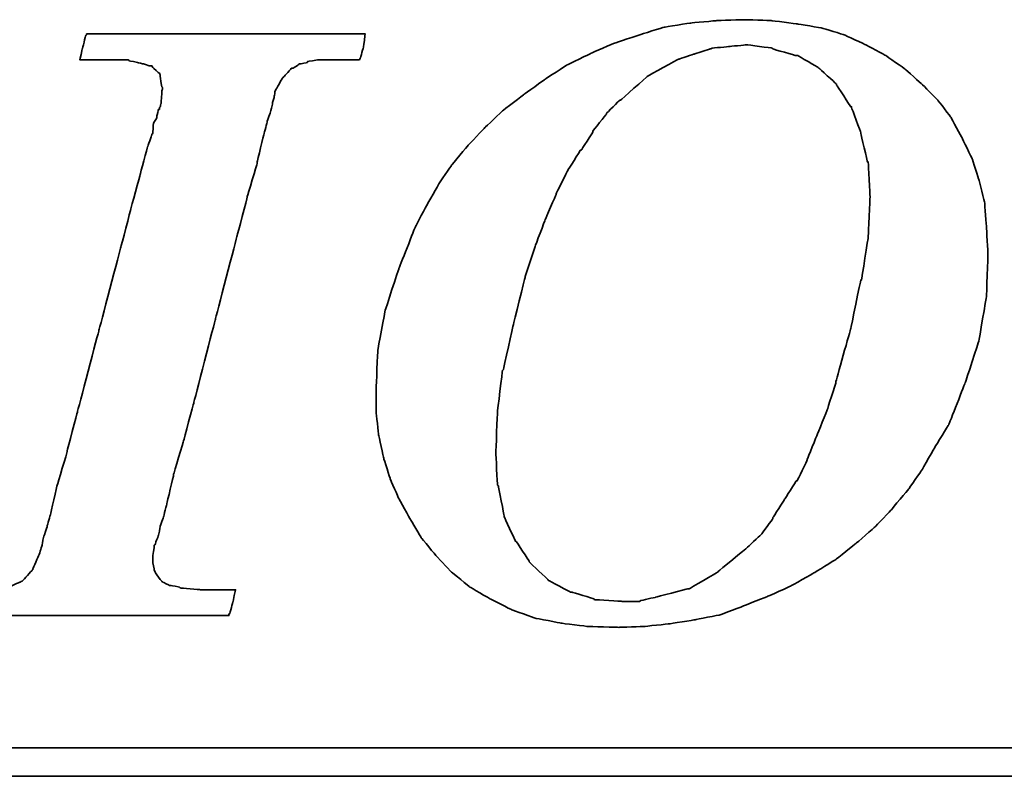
# Model space of a CAD drawing. Header units: millimetres. Extents: x 229 to 537, y -12 to 88.
# Tile 44 of 51: x 466.45 to 469.98, y 22.05 to 24.76. Entities that reach past the tile are written whole.
import ezdxf

# ---------------------------------------------------------------- set-up
doc = ezdxf.new("R2010")
doc.units = ezdxf.units.MM
doc.header["$LTSCALE"] = 0.1
doc.layers.add('DIM', color=4, linetype='CONTINUOUS')
doc.layers.add('layer 1', color=7, linetype='CONTINUOUS')

# ---------------------------------------------------------------- blocks, each defined once
blk = doc.blocks.new('TBI MOTION logo(完整正式版)')
at = {"layer": 'layer 1', "color": 22, "lineweight": 35}
for points, knots in [([(35.79625, -6.98375), (35.79625, -6.98375), (36.23125, -7.43875), (36.23125, -7.43875), (36.23125, -7.43875), (36.23125, -7.43875), (36.75625, -7.87125), (36.75625, -7.87125), (36.75625, -7.87125), (36.75625, -7.87125), (37.33125, -8.20375), (37.33125, -8.20375), (37.33125, -8.20375), (37.33125, -8.20375), (37.95625, -8.51875), (37.95625, -8.51875), (37.95625, -8.51875), (37.95625, -8.51875), (38.62625, -8.75875), (38.62625, -8.75875), (38.62625, -8.75875), (38.62625, -8.75875), (39.37125, -8.90375), (39.37125, -8.90375), (39.37125, -8.90375), (39.37125, -8.90375), (40.14125, -8.99875), (40.14125, -8.99875), (40.14125, -8.99875), (40.14125, -8.99875), (41.02625, -9.02375), (41.02625, -9.02375), (41.02625, -9.02375), (41.02625, -9.02375), (41.74625, -8.99875), (41.74625, -8.99875), (41.74625, -8.99875), (41.74625, -8.99875), (42.46625, -8.92375), (42.46625, -8.92375), (42.46625, -8.92375), (42.46625, -8.92375), (43.21125, -8.80625), (43.21125, -8.80625), (43.21125, -8.80625), (43.21125, -8.80625), (43.93125, -8.66375), (43.93125, -8.66375), (43.93125, -8.66375), (43.93125, -8.66375), (44.62625, -8.39875), (44.62625, -8.39875), (44.62625, -8.39875), (44.62625, -8.39875), (45.29625, -8.13375), (45.29625, -8.13375), (45.29625, -8.13375), (45.29625, -8.13375), (45.94625, -7.84375), (45.94625, -7.84375), (45.94625, -7.84375), (45.94625, -7.84375), (46.61625, -7.46375), (46.61625, -7.46375), (46.61625, -7.46375), (46.61625, -7.46375), (47.24125, -7.07875), (47.24125, -7.07875), (47.24125, -7.07875), (47.24125, -7.07875), (47.81625, -6.62375), (47.81625, -6.62375), (47.81625, -6.62375), (47.81625, -6.62375), (48.36875, -6.14375), (48.36875, -6.14375), (48.36875, -6.14375), (48.36875, -6.14375), (48.84625, -5.64125), (48.84625, -5.64125), (48.84625, -5.64125), (48.84625, -5.64125), (49.32625, -5.06375), (49.32625, -5.06375), (49.32625, -5.06375), (49.32625, -5.06375), (49.71125, -4.51374), (49.71125, -4.51374), (49.71125, -4.51374), (49.71125, -4.51374), (50.09625, -3.83874), (50.09625, -3.83874), (50.09625, -3.83874), (50.09625, -3.83874), (50.48125, -3.21374), (50.48125, -3.21374), (50.48125, -3.21374), (50.48125, -3.21374), (50.96125, -1.99125), (50.96125, -1.99125), (50.96125, -1.99125), (50.96125, -1.99125), (51.34375, -0.81875), (51.34375, -0.81875), (51.34375, -0.81875), (51.34375, -0.81875), (51.56125, 0.45624), (51.56125, 0.45624), (51.56125, 0.45624), (51.56125, 0.45624), (51.60625, 1.67624), (51.60625, 1.67624), (51.60625, 1.67624), (51.60625, 1.67624), (51.56125, 2.44625), (51.56125, 2.44625), (51.56125, 2.44625), (51.56125, 2.44625), (51.51125, 3.14125), (51.51125, 3.14125), (51.51125, 3.14125), (51.51125, 3.14125), (51.34375, 3.81125), (51.34375, 3.81125), (51.34375, 3.81125), (51.34375, 3.81125), (51.15125, 4.41125), (51.15125, 4.41125), (51.15125, 4.41125), (51.15125, 4.41125), (50.86125, 5.01125), (50.86125, 5.01125), (50.86125, 5.01125), (50.86125, 5.01125), (50.55125, 5.58875), (50.55125, 5.58875), (50.55125, 5.58875), (50.55125, 5.58875), (50.16625, 6.09125), (50.16625, 6.09125), (50.16625, 6.09125), (50.16625, 6.09125), (49.71125, 6.54875), (49.71125, 6.54875), (49.71125, 6.54875), (49.71125, 6.54875), (49.23125, 6.98125), (49.23125, 6.98125), (49.23125, 6.98125), (49.23125, 6.98125), (48.67875, 7.36625), (48.67875, 7.36625), (48.67875, 7.36625), (48.67875, 7.36625), (48.10375, 7.67625), (48.10375, 7.67625), (48.10375, 7.67625), (48.10375, 7.67625), (47.48125, 7.96375), (47.48125, 7.96375), (47.48125, 7.96375), (47.48125, 7.96375), (46.85625, 8.15625), (46.85625, 8.15625), (46.85625, 8.15625), (46.85625, 8.15625), (46.13625, 8.27624), (46.13625, 8.27624), (46.13625, 8.27624), (46.13625, 8.27624), (45.39125, 8.37125), (45.39125, 8.37125), (45.39125, 8.37125), (45.39125, 8.37125), (44.62625, 8.39624), (44.62625, 8.39624), (44.62625, 8.39624), (44.62625, 8.39624), (43.83625, 8.37125), (43.83625, 8.37125), (43.83625, 8.37125), (43.83625, 8.37125), (43.09125, 8.30125), (43.09125, 8.30125), (43.09125, 8.30125), (43.09125, 8.30125), (42.32125, 8.18125), (42.32125, 8.18125), (42.32125, 8.18125), (42.32125, 8.18125), (41.62875, 7.96375), (41.62875, 7.96375), (41.62875, 7.96375), (41.62875, 7.96375), (40.90625, 7.72625), (40.90625, 7.72625), (40.90625, 7.72625), (40.90625, 7.72625), (40.23624, 7.43625), (40.23624, 7.43625), (40.23624, 7.43625), (40.23624, 7.43625), (39.54124, 7.10125), (39.54124, 7.10125), (39.54124, 7.10125), (39.54124, 7.10125), (38.91625, 6.69125), (38.91625, 6.69125), (38.91625, 6.69125), (38.91625, 6.69125), (38.31625, 6.26125), (38.31625, 6.26125), (38.31625, 6.26125), (38.31625, 6.26125), (37.69125, 5.78125), (37.69125, 5.78125), (37.69125, 5.78125), (37.69125, 5.78125), (37.18625, 5.30125), (37.18625, 5.30125), (37.18625, 5.30125), (37.18625, 5.30125), (36.70625, 4.79624), (36.70625, 4.79624), (36.70625, 4.79624), (36.70625, 4.79624), (36.23125, 4.22125), (36.23125, 4.22125), (36.23125, 4.22125), (36.23125, 4.22125), (35.87124, 3.69375), (35.87124, 3.69375), (35.87124, 3.69375), (35.87124, 3.69375), (35.53125, 3.09125), (35.53125, 3.09125), (35.53125, 3.09125), (35.53125, 3.09125), (35.19875, 2.47125), (35.19875, 2.47125), (35.19875, 2.47125), (35.19875, 2.47125), (34.71625, 1.24625), (34.71625, 1.24625), (34.71625, 1.24625), (34.71625, 1.24625), (34.33125, 0.06874), (34.33125, 0.06874), (34.33125, 0.06874), (34.33125, 0.06874), (34.11625, -1.07875), (34.11625, -1.07875), (34.11625, -1.07875), (34.11625, -1.07875), (34.07125, -2.15875), (34.07125, -2.15875), (34.07125, -2.15875), (34.07125, -2.15875), (34.07125, -2.85375), (34.07125, -2.85375), (34.07125, -2.85375), (34.07125, -2.85375), (34.14125, -3.50375), (34.14125, -3.50375), (34.14125, -3.50375), (34.14125, -3.50375), (34.28625, -4.17375), (34.28625, -4.17375), (34.28625, -4.17375), (34.28625, -4.17375), (34.47625, -4.77624), (34.47625, -4.77624), (34.47625, -4.77624), (34.47625, -4.77624), (34.71625, -5.32625), (34.71625, -5.32625), (34.71625, -5.32625), (34.71625, -5.32625), (35.05375, -5.92875), (35.05375, -5.92875), (35.05375, -5.92875), (35.05375, -5.92875), (35.36375, -6.45375), (35.36375, -6.45375), (35.36375, -6.45375), (35.36375, -6.45375), (35.79625, -6.98375), (35.79625, -6.98375)], [0, 0, 0, 0, 0.01388889, 0.01388889, 0.01388889, 0.0138889, 0.02777778, 0.02777778, 0.02777778, 0.02777779, 0.04166667, 0.04166667, 0.04166667, 0.04166668, 0.05555556, 0.05555556, 0.05555556, 0.05555557, 0.06944444, 0.06944444, 0.06944444, 0.06944445, 0.08333333, 0.08333333, 0.08333333, 0.08333334, 0.09722222, 0.09722222, 0.09722222, 0.09722223, 0.11111111, 0.11111111, 0.11111111, 0.11111112, 0.125, 0.125, 0.125, 0.12500001, 0.13888889, 0.13888889, 0.13888889, 0.1388889, 0.15277778, 0.15277778, 0.15277778, 0.15277779, 0.16666667, 0.16666667, 0.16666667, 0.16666668, 0.18055556, 0.18055556, 0.18055556, 0.18055557, 0.19444444, 0.19444444, 0.19444444, 0.19444445, 0.20833333, 0.20833333, 0.20833333, 0.20833334, 0.22222222, 0.22222222, 0.22222222, 0.22222223, 0.23611111, 0.23611111, 0.23611111, 0.23611112, 0.25, 0.25, 0.25, 0.25000001, 0.26388889, 0.26388889, 0.26388889, 0.2638889, 0.27777778, 0.27777778, 0.27777778, 0.27777779, 0.29166667, 0.29166667, 0.29166667, 0.29166668, 0.30555556, 0.30555556, 0.30555556, 0.30555557, 0.31944444, 0.31944444, 0.31944444, 0.31944445, 0.33333333, 0.33333333, 0.33333333, 0.33333334, 0.34722222, 0.34722222, 0.34722222, 0.34722223, 0.36111111, 0.36111111, 0.36111111, 0.36111112, 0.375, 0.375, 0.375, 0.37500001, 0.38888889, 0.38888889, 0.38888889, 0.3888889, 0.40277778, 0.40277778, 0.40277778, 0.40277779, 0.41666667, 0.41666667, 0.41666667, 0.41666668, 0.43055556, 0.43055556, 0.43055556, 0.43055557, 0.44444444, 0.44444444, 0.44444444, 0.44444445, 0.45833333, 0.45833333, 0.45833333, 0.45833334, 0.47222222, 0.47222222, 0.47222222, 0.47222223, 0.48611111, 0.48611111, 0.48611111, 0.48611112, 0.5, 0.5, 0.5, 0.50000001, 0.51388889, 0.51388889, 0.51388889, 0.5138889, 0.52777778, 0.52777778, 0.52777778, 0.52777779, 0.54166667, 0.54166667, 0.54166667, 0.54166668, 0.55555556, 0.55555556, 0.55555556, 0.55555557, 0.56944444, 0.56944444, 0.56944444, 0.56944445, 0.58333333, 0.58333333, 0.58333333, 0.58333334, 0.59722222, 0.59722222, 0.59722222, 0.59722223, 0.61111111, 0.61111111, 0.61111111, 0.61111112, 0.625, 0.625, 0.625, 0.62500001, 0.63888889, 0.63888889, 0.63888889, 0.6388889, 0.65277778, 0.65277778, 0.65277778, 0.65277779, 0.66666667, 0.66666667, 0.66666667, 0.66666668, 0.68055556, 0.68055556, 0.68055556, 0.68055557, 0.69444444, 0.69444444, 0.69444444, 0.69444445, 0.70833333, 0.70833333, 0.70833333, 0.70833334, 0.72222222, 0.72222222, 0.72222222, 0.72222223, 0.73611111, 0.73611111, 0.73611111, 0.73611112, 0.75, 0.75, 0.75, 0.75000001, 0.76388889, 0.76388889, 0.76388889, 0.7638889, 0.77777778, 0.77777778, 0.77777778, 0.77777779, 0.79166667, 0.79166667, 0.79166667, 0.79166668, 0.80555556, 0.80555556, 0.80555556, 0.80555557, 0.81944444, 0.81944444, 0.81944444, 0.81944445, 0.83333333, 0.83333333, 0.83333333, 0.83333334, 0.84722222, 0.84722222, 0.84722222, 0.84722223, 0.86111111, 0.86111111, 0.86111111, 0.86111112, 0.875, 0.875, 0.875, 0.87500001, 0.88888889, 0.88888889, 0.88888889, 0.8888889, 0.90277778, 0.90277778, 0.90277778, 0.90277779, 0.91666667, 0.91666667, 0.91666667, 0.91666668, 0.93055556, 0.93055556, 0.93055556, 0.93055557, 0.94444444, 0.94444444, 0.94444444, 0.94444445, 0.95833333, 0.95833333, 0.95833333, 0.95833334, 0.97222222, 0.97222222, 0.97222222, 0.97222223, 0.98611111, 0.98611111, 0.98611111, 0.98611112, 1, 1, 1, 1]), ([(22.26375, -7.94375), (22.26375, -7.94375), (22.26375, -7.96625), (22.26375, -7.96625), (22.26375, -7.96625), (22.26375, -7.96625), (22.24125, -7.99125), (22.24125, -7.99125), (22.24125, -7.99125), (22.24125, -7.99125), (22.14625, -8.34875), (22.14625, -8.34875), (22.14625, -8.34875), (22.14625, -8.34875), (22.07625, -8.68625), (22.07625, -8.68625), (22.07625, -8.68625), (22.07625, -8.68625), (22.17125, -8.68625), (22.17125, -8.68625), (22.17125, -8.68625), (22.17125, -8.68625), (22.55375, -8.68625), (22.55375, -8.68625), (22.55375, -8.68625), (22.55375, -8.68625), (23.08125, -8.68625), (23.08125, -8.68625), (23.08125, -8.68625), (23.08125, -8.68625), (23.70375, -8.68625), (23.70375, -8.68625), (23.70375, -8.68625), (23.70375, -8.68625), (24.42625, -8.68625), (24.42625, -8.68625), (24.42625, -8.68625), (24.42625, -8.68625), (25.91125, -8.68625), (25.91125, -8.68625), (25.91125, -8.68625), (25.91125, -8.68625), (27.40125, -8.68625), (27.40125, -8.68625), (27.40125, -8.68625), (27.40125, -8.68625), (28.11875, -8.68625), (28.11875, -8.68625), (28.11875, -8.68625), (28.11875, -8.68625), (28.74125, -8.68625), (28.74125, -8.68625), (28.74125, -8.68625), (28.74125, -8.68625), (29.22125, -8.68625), (29.22125, -8.68625), (29.22125, -8.68625), (29.22125, -8.68625), (29.65625, -8.68625), (29.65625, -8.68625), (29.65625, -8.68625), (29.65625, -8.68625), (29.84875, -8.68625), (29.84875, -8.68625), (29.84875, -8.68625), (29.84875, -8.68625), (29.84875, -8.63875), (29.84875, -8.63875), (29.84875, -8.63875), (29.84875, -8.63875), (29.87125, -8.63875), (29.87125, -8.63875), (29.87125, -8.63875), (29.87125, -8.63875), (29.96875, -8.27875), (29.96875, -8.27875), (29.96875, -8.27875), (29.96875, -8.27875), (30.04125, -7.94375), (30.04125, -7.94375), (30.04125, -7.94375), (30.04125, -7.94375), (29.65625, -7.94375), (29.65625, -7.94375), (29.65625, -7.94375), (29.65625, -7.94375), (29.22125, -7.94375), (29.22125, -7.94375), (29.22125, -7.94375), (29.22125, -7.94375), (29.08125, -7.94375), (29.08125, -7.94375), (29.08125, -7.94375), (29.08125, -7.94375), (29.03125, -7.94375), (29.03125, -7.94375), (29.03125, -7.94375), (29.03125, -7.94375), (28.45625, -7.89375), (28.45625, -7.89375), (28.45625, -7.89375), (28.45625, -7.89375), (28.43125, -7.87125), (28.43125, -7.87125), (28.43125, -7.87125), (28.43125, -7.87125), (28.19125, -7.82375), (28.19125, -7.82375), (28.19125, -7.82375), (28.19125, -7.82375), (28.16625, -7.82375), (28.16625, -7.82375), (28.16625, -7.82375), (28.16625, -7.82375), (28.14625, -7.82375), (28.14625, -7.82375), (28.14625, -7.82375), (28.14625, -7.82375), (27.95125, -7.72375), (27.95125, -7.72375), (27.95125, -7.72375), (27.95125, -7.72375), (27.92625, -7.70375), (27.92625, -7.70375), (27.92625, -7.70375), (27.92625, -7.70375), (27.90625, -7.67875), (27.90625, -7.67875), (27.90625, -7.67875), (27.90625, -7.67875), (27.76125, -7.48875), (27.76125, -7.48875), (27.76125, -7.48875), (27.76125, -7.48875), (27.73375, -7.43875), (27.73375, -7.43875), (27.73375, -7.43875), (27.73375, -7.43875), (27.71125, -7.38875), (27.71125, -7.38875), (27.71125, -7.38875), (27.71125, -7.38875), (27.66625, -7.12875), (27.66625, -7.12875), (27.66625, -7.12875), (27.66625, -7.12875), (27.66625, -7.10375), (27.66625, -7.10375), (27.66625, -7.10375), (27.66625, -7.10375), (27.66625, -7.05375), (27.66625, -7.05375), (27.66625, -7.05375), (27.66625, -7.05375), (27.66625, -7.00875), (27.66625, -7.00875), (27.66625, -7.00875), (27.66625, -7.00875), (27.71125, -6.69625), (27.71125, -6.69625), (27.71125, -6.69625), (27.71125, -6.69625), (27.71125, -6.67125), (27.71125, -6.67125), (27.71125, -6.67125), (27.71125, -6.67125), (27.73375, -6.64875), (27.73375, -6.64875), (27.73375, -6.64875), (27.73375, -6.64875), (27.78625, -6.50375), (27.78625, -6.50375), (27.78625, -6.50375), (27.78625, -6.50375), (27.83125, -6.38375), (27.83125, -6.38375), (27.83125, -6.38375), (27.83125, -6.38375), (27.88125, -6.14375), (27.88125, -6.14375), (27.88125, -6.14375), (27.88125, -6.14375), (27.88125, -6.11875), (27.88125, -6.11875), (27.88125, -6.11875), (27.88125, -6.11875), (27.97625, -5.85375), (27.97625, -5.85375), (27.97625, -5.85375), (27.97625, -5.85375), (28.07375, -5.47125), (28.07375, -5.47125), (28.07375, -5.47125), (28.07375, -5.47125), (28.26625, -4.65375), (28.26625, -4.65375), (28.26625, -4.65375), (28.26625, -4.65375), (28.26625, -4.63375), (28.26625, -4.63375), (28.26625, -4.63375), (28.26625, -4.63375), (28.55125, -3.67374), (28.55125, -3.67374), (28.55125, -3.67374), (28.55125, -3.67374), (28.84125, -2.59374), (28.84125, -2.59374), (28.84125, -2.59374), (28.84125, -2.59374), (29.46125, -0.19375), (29.46125, -0.19375), (29.46125, -0.19375), (29.46125, -0.19375), (30.08625, 2.20624), (30.08625, 2.20624), (30.08625, 2.20624), (30.08625, 2.20624), (30.37625, 3.30875), (30.37625, 3.30875), (30.37625, 3.30875), (30.37625, 3.30875), (30.37625, 3.33125), (30.37625, 3.33125), (30.37625, 3.33125), (30.37625, 3.33125), (30.66125, 4.27125), (30.66125, 4.27125), (30.66125, 4.27125), (30.66125, 4.27125), (30.66125, 4.31875), (30.66125, 4.31875), (30.66125, 4.31875), (30.66125, 4.31875), (30.85625, 5.13125), (30.85625, 5.13125), (30.85625, 5.13125), (30.85625, 5.13125), (30.95125, 5.47125), (30.95125, 5.47125), (30.95125, 5.47125), (30.95125, 5.47125), (30.95125, 5.49125), (30.95125, 5.49125), (30.95125, 5.49125), (30.95125, 5.49125), (31.04625, 5.75625), (31.04625, 5.75625), (31.04625, 5.75625), (31.04625, 5.75625), (31.09625, 5.97125), (31.09625, 5.97125), (31.09625, 5.97125), (31.09625, 5.97125), (31.09625, 5.99624), (31.09625, 5.99624), (31.09625, 5.99624), (31.09625, 5.99624), (31.14375, 6.16625), (31.14375, 6.16625), (31.14375, 6.16625), (31.14375, 6.16625), (31.14375, 6.18625), (31.14375, 6.18625), (31.14375, 6.18625), (31.14375, 6.18625), (31.16624, 6.28625), (31.16624, 6.28625), (31.16624, 6.28625), (31.16624, 6.28625), (31.16624, 6.33124), (31.16624, 6.33124), (31.16624, 6.33124), (31.16624, 6.33124), (31.19125, 6.38124), (31.19125, 6.38124), (31.19125, 6.38124), (31.19125, 6.38124), (31.38125, 6.71625), (31.38125, 6.71625), (31.38125, 6.71625), (31.38125, 6.71625), (31.40624, 6.74125), (31.40624, 6.74125), (31.40624, 6.74125), (31.40624, 6.74125), (31.43125, 6.76625), (31.43125, 6.76625), (31.43125, 6.76625), (31.43125, 6.76625), (31.64625, 7.00624), (31.64625, 7.00624), (31.64625, 7.00624), (31.64625, 7.00624), (31.67125, 7.00624), (31.67125, 7.00624), (31.67125, 7.00624), (31.67125, 7.00624), (31.69625, 7.00624), (31.69625, 7.00624), (31.69625, 7.00624), (31.69625, 7.00624), (31.83875, 7.10125), (31.83875, 7.10125), (31.83875, 7.10125), (31.83875, 7.10125), (31.86124, 7.12624), (31.86124, 7.12624), (31.86124, 7.12624), (31.86124, 7.12624), (31.88625, 7.12624), (31.88625, 7.12624), (31.88625, 7.12624), (31.88625, 7.12624), (32.10124, 7.17125), (32.10124, 7.17125), (32.10124, 7.17125), (32.10124, 7.17125), (32.10124, 7.19624), (32.10124, 7.19624), (32.10124, 7.19624), (32.10124, 7.19624), (32.39125, 7.24624), (32.39125, 7.24624), (32.39125, 7.24624), (32.39125, 7.24624), (32.41624, 7.24624), (32.41624, 7.24624), (32.41624, 7.24624), (32.41624, 7.24624), (32.43624, 7.24624), (32.43624, 7.24624), (32.43624, 7.24624), (32.43624, 7.24624), (32.72375, 7.24624), (32.72375, 7.24624), (32.72375, 7.24624), (32.72375, 7.24624), (32.79624, 7.24624), (32.79624, 7.24624), (32.79624, 7.24624), (32.79624, 7.24624), (32.89625, 7.24624), (32.89625, 7.24624), (32.89625, 7.24624), (32.89625, 7.24624), (33.23124, 7.24624), (33.23124, 7.24624), (33.23124, 7.24624), (33.23124, 7.24624), (33.59125, 7.24624), (33.59125, 7.24624), (33.59125, 7.24624), (33.59125, 7.24624), (33.61625, 7.29125), (33.61625, 7.29125), (33.61625, 7.29125), (33.61625, 7.29125), (33.71125, 7.62625), (33.71125, 7.62625), (33.71125, 7.62625), (33.71125, 7.62625), (33.75625, 7.98625), (33.75625, 7.98625), (33.75625, 7.98625), (33.75625, 7.98625), (33.63625, 7.98625), (33.63625, 7.98625), (33.63625, 7.98625), (33.63625, 7.98625), (33.23124, 7.98625), (33.23124, 7.98625), (33.23124, 7.98625), (33.23124, 7.98625), (32.67875, 7.98625), (32.67875, 7.98625), (32.67875, 7.98625), (32.67875, 7.98625), (32.05625, 7.98625), (32.05625, 7.98625), (32.05625, 7.98625), (32.05625, 7.98625), (31.35625, 7.98625), (31.35625, 7.98625), (31.35625, 7.98625), (31.35625, 7.98625), (29.80125, 7.98625), (29.80125, 7.98625), (29.80125, 7.98625), (29.80125, 7.98625), (28.26625, 7.98625), (28.26625, 7.98625), (28.26625, 7.98625), (28.26625, 7.98625), (27.59125, 7.98625), (27.59125, 7.98625), (27.59125, 7.98625), (27.59125, 7.98625), (26.91875, 7.98625), (26.91875, 7.98625), (26.91875, 7.98625), (26.91875, 7.98625), (26.39125, 7.98625), (26.39125, 7.98625), (26.39125, 7.98625), (26.39125, 7.98625), (25.96125, 7.98625), (25.96125, 7.98625), (25.96125, 7.98625), (25.96125, 7.98625), (25.76875, 7.98625), (25.76875, 7.98625), (25.76875, 7.98625), (25.76875, 7.98625), (25.76875, 7.96375), (25.76875, 7.96375), (25.76875, 7.96375), (25.76875, 7.96375), (25.74625, 7.94125), (25.74625, 7.94125), (25.74625, 7.94125), (25.74625, 7.94125), (25.64875, 7.55625), (25.64875, 7.55625), (25.64875, 7.55625), (25.64875, 7.55625), (25.57625, 7.24624), (25.57625, 7.24624), (25.57625, 7.24624), (25.57625, 7.24624), (25.59875, 7.24624), (25.59875, 7.24624), (25.59875, 7.24624), (25.59875, 7.24624), (26.01125, 7.24624), (26.01125, 7.24624), (26.01125, 7.24624), (26.01125, 7.24624), (26.48625, 7.24624), (26.48625, 7.24624), (26.48625, 7.24624), (26.48625, 7.24624), (26.60625, 7.24624), (26.60625, 7.24624), (26.60625, 7.24624), (26.60625, 7.24624), (26.63125, 7.24624), (26.63125, 7.24624), (26.63125, 7.24624), (26.63125, 7.24624), (26.68125, 7.24624), (26.68125, 7.24624), (26.68125, 7.24624), (26.68125, 7.24624), (26.70625, 7.24624), (26.70625, 7.24624), (26.70625, 7.24624), (26.70625, 7.24624), (26.96625, 7.24624), (26.96625, 7.24624), (26.96625, 7.24624), (26.96625, 7.24624), (26.99125, 7.21875), (26.99125, 7.21875), (26.99125, 7.21875), (26.99125, 7.21875), (27.23375, 7.17125), (27.23375, 7.17125), (27.23375, 7.17125), (27.23375, 7.17125), (27.40125, 7.12624), (27.40125, 7.12624), (27.40125, 7.12624), (27.40125, 7.12624), (27.56625, 7.07624), (27.56625, 7.07624), (27.56625, 7.07624), (27.56625, 7.07624), (27.61375, 7.07624), (27.61375, 7.07624), (27.61375, 7.07624), (27.61375, 7.07624), (27.64125, 7.07624), (27.64125, 7.07624), (27.64125, 7.07624), (27.64125, 7.07624), (27.66625, 7.02624), (27.66625, 7.02624), (27.66625, 7.02624), (27.66625, 7.02624), (27.85625, 6.86125), (27.85625, 6.86125), (27.85625, 6.86125), (27.85625, 6.86125), (27.88125, 6.81125), (27.88125, 6.81125), (27.88125, 6.81125), (27.88125, 6.81125), (27.88125, 6.76625), (27.88125, 6.76625), (27.88125, 6.76625), (27.88125, 6.76625), (27.92625, 6.47625), (27.92625, 6.47625), (27.92625, 6.47625), (27.92625, 6.47625), (27.95125, 6.45124), (27.95125, 6.45124), (27.95125, 6.45124), (27.95125, 6.45124), (27.95125, 6.42625), (27.95125, 6.42625), (27.95125, 6.42625), (27.95125, 6.42625), (27.95125, 6.40625), (27.95125, 6.40625), (27.95125, 6.40625), (27.95125, 6.40625), (27.92625, 6.35625), (27.92625, 6.35625), (27.92625, 6.35625), (27.92625, 6.35625), (27.92625, 6.33124), (27.92625, 6.33124), (27.92625, 6.33124), (27.92625, 6.33124), (27.90625, 5.99624), (27.90625, 5.99624), (27.90625, 5.99624), (27.90625, 5.99624), (27.88125, 5.89875), (27.88125, 5.89875), (27.88125, 5.89875), (27.88125, 5.89875), (27.85625, 5.87625), (27.85625, 5.87625), (27.85625, 5.87625), (27.85625, 5.87625), (27.85625, 5.85125), (27.85625, 5.85125), (27.85625, 5.85125), (27.85625, 5.85125), (27.85625, 5.82625), (27.85625, 5.82625), (27.85625, 5.82625), (27.85625, 5.82625), (27.83125, 5.82625), (27.83125, 5.82625), (27.83125, 5.82625), (27.83125, 5.82625), (27.78625, 5.63625), (27.78625, 5.63625), (27.78625, 5.63625), (27.78625, 5.63625), (27.78625, 5.61125), (27.78625, 5.61125), (27.78625, 5.61125), (27.78625, 5.61125), (27.78625, 5.58875), (27.78625, 5.58875), (27.78625, 5.58875), (27.78625, 5.58875), (27.68625, 5.42125), (27.68625, 5.42125), (27.68625, 5.42125), (27.68625, 5.42125), (27.66625, 5.13125), (27.66625, 5.13125), (27.66625, 5.13125), (27.66625, 5.13125), (27.64125, 5.10874), (27.64125, 5.10874), (27.64125, 5.10874), (27.64125, 5.10874), (27.64125, 5.08625), (27.64125, 5.08625), (27.64125, 5.08625), (27.64125, 5.08625), (27.52125, 4.75124), (27.52125, 4.75124), (27.52125, 4.75124), (27.52125, 4.75124), (27.30625, 3.95625), (27.30625, 3.95625), (27.30625, 3.95625), (27.30625, 3.95625), (27.03875, 2.97125), (27.03875, 2.97125), (27.03875, 2.97125), (27.03875, 2.97125), (26.75375, 1.87125), (26.75375, 1.87125), (26.75375, 1.87125), (26.75375, 1.87125), (26.12625, -0.50374), (26.12625, -0.50374), (26.12625, -0.50374), (26.12625, -0.50374), (25.50625, -2.85375), (25.50625, -2.85375), (25.50625, -2.85375), (25.50625, -2.85375), (25.21625, -3.95875), (25.21625, -3.95875), (25.21625, -3.95875), (25.21625, -3.95875), (25.21625, -3.98375), (25.21625, -3.98375), (25.21625, -3.98375), (25.21625, -3.98375), (24.93125, -4.94375), (24.93125, -4.94375), (24.93125, -4.94375), (24.93125, -4.94375), (24.73625, -5.78375), (24.73625, -5.78375), (24.73625, -5.78375), (24.73625, -5.78375), (24.64125, -6.11875), (24.64125, -6.11875), (24.64125, -6.11875), (24.64125, -6.11875), (24.64125, -6.14375), (24.64125, -6.14375), (24.64125, -6.14375), (24.64125, -6.14375), (24.54625, -6.40875), (24.54625, -6.40875), (24.54625, -6.40875), (24.54625, -6.40875), (24.49625, -6.64875), (24.49625, -6.64875), (24.49625, -6.64875), (24.49625, -6.64875), (24.49625, -6.67125), (24.49625, -6.67125), (24.49625, -6.67125), (24.49625, -6.67125), (24.45125, -6.81375), (24.45125, -6.81375), (24.45125, -6.81375), (24.45125, -6.81375), (24.40125, -6.95875), (24.40125, -6.95875), (24.40125, -6.95875), (24.40125, -6.95875), (24.23375, -7.34375), (24.23375, -7.34375), (24.23375, -7.34375), (24.23375, -7.34375), (24.23375, -7.36875), (24.23375, -7.36875), (24.23375, -7.36875), (24.23375, -7.36875), (24.20875, -7.38875), (24.20875, -7.38875), (24.20875, -7.38875), (24.20875, -7.38875), (23.94625, -7.67875), (23.94625, -7.67875), (23.94625, -7.67875), (23.94625, -7.67875), (23.92125, -7.70375), (23.92125, -7.70375), (23.92125, -7.70375), (23.92125, -7.70375), (23.87125, -7.72375), (23.87125, -7.72375), (23.87125, -7.72375), (23.87125, -7.72375), (23.53875, -7.87125), (23.53875, -7.87125), (23.53875, -7.87125), (23.53875, -7.87125), (23.51125, -7.87125), (23.51125, -7.87125), (23.51125, -7.87125), (23.51125, -7.87125), (23.49125, -7.89375), (23.49125, -7.89375), (23.49125, -7.89375), (23.49125, -7.89375), (23.05625, -7.94375), (23.05625, -7.94375), (23.05625, -7.94375), (23.05625, -7.94375), (23.03625, -7.94375), (23.03625, -7.94375), (23.03625, -7.94375), (23.03625, -7.94375), (22.98625, -7.94375), (22.98625, -7.94375), (22.98625, -7.94375), (22.98625, -7.94375), (22.88875, -7.94375), (22.88875, -7.94375), (22.88875, -7.94375), (22.88875, -7.94375), (22.55375, -7.94375), (22.55375, -7.94375), (22.55375, -7.94375), (22.55375, -7.94375), (22.26375, -7.94375), (22.26375, -7.94375)], [0, 0, 0, 0, 0.00568182, 0.00568182, 0.00568182, 0.00568183, 0.01136364, 0.01136364, 0.01136364, 0.01136365, 0.01704545, 0.01704545, 0.01704545, 0.01704546, 0.02272727, 0.02272727, 0.02272727, 0.02272728, 0.02840909, 0.02840909, 0.02840909, 0.0284091, 0.03409091, 0.03409091, 0.03409091, 0.03409092, 0.03977273, 0.03977273, 0.03977273, 0.03977274, 0.04545455, 0.04545455, 0.04545455, 0.04545456, 0.05113636, 0.05113636, 0.05113636, 0.05113637, 0.05681818, 0.05681818, 0.05681818, 0.05681819, 0.0625, 0.0625, 0.0625, 0.06250001, 0.06818182, 0.06818182, 0.06818182, 0.06818183, 0.07386364, 0.07386364, 0.07386364, 0.07386365, 0.07954545, 0.07954545, 0.07954545, 0.07954546, 0.08522727, 0.08522727, 0.08522727, 0.08522728, 0.09090909, 0.09090909, 0.09090909, 0.0909091, 0.09659091, 0.09659091, 0.09659091, 0.09659092, 0.10227273, 0.10227273, 0.10227273, 0.10227274, 0.10795455, 0.10795455, 0.10795455, 0.10795456, 0.11363636, 0.11363636, 0.11363636, 0.11363637, 0.11931818, 0.11931818, 0.11931818, 0.11931819, 0.125, 0.125, 0.125, 0.12500001, 0.13068182, 0.13068182, 0.13068182, 0.13068183, 0.13636364, 0.13636364, 0.13636364, 0.13636365, 0.14204545, 0.14204545, 0.14204545, 0.14204546, 0.14772727, 0.14772727, 0.14772727, 0.14772728, 0.15340909, 0.15340909, 0.15340909, 0.1534091, 0.15909091, 0.15909091, 0.15909091, 0.15909092, 0.16477273, 0.16477273, 0.16477273, 0.16477274, 0.17045455, 0.17045455, 0.17045455, 0.17045456, 0.17613636, 0.17613636, 0.17613636, 0.17613637, 0.18181818, 0.18181818, 0.18181818, 0.18181819, 0.1875, 0.1875, 0.1875, 0.18750001, 0.19318182, 0.19318182, 0.19318182, 0.19318183, 0.19886364, 0.19886364, 0.19886364, 0.19886365, 0.20454545, 0.20454545, 0.20454545, 0.20454546, 0.21022727, 0.21022727, 0.21022727, 0.21022728, 0.21590909, 0.21590909, 0.21590909, 0.2159091, 0.22159091, 0.22159091, 0.22159091, 0.22159092, 0.22727273, 0.22727273, 0.22727273, 0.22727274, 0.23295455, 0.23295455, 0.23295455, 0.23295456, 0.23863636, 0.23863636, 0.23863636, 0.23863637, 0.24431818, 0.24431818, 0.24431818, 0.24431819, 0.25, 0.25, 0.25, 0.25000001, 0.25568182, 0.25568182, 0.25568182, 0.25568183, 0.26136364, 0.26136364, 0.26136364, 0.26136365, 0.26704545, 0.26704545, 0.26704545, 0.26704546, 0.27272727, 0.27272727, 0.27272727, 0.27272728, 0.27840909, 0.27840909, 0.27840909, 0.2784091, 0.28409091, 0.28409091, 0.28409091, 0.28409092, 0.28977273, 0.28977273, 0.28977273, 0.28977274, 0.29545455, 0.29545455, 0.29545455, 0.29545456, 0.30113636, 0.30113636, 0.30113636, 0.30113637, 0.30681818, 0.30681818, 0.30681818, 0.30681819, 0.3125, 0.3125, 0.3125, 0.31250001, 0.31818182, 0.31818182, 0.31818182, 0.31818183, 0.32386364, 0.32386364, 0.32386364, 0.32386365, 0.32954545, 0.32954545, 0.32954545, 0.32954546, 0.33522727, 0.33522727, 0.33522727, 0.33522728, 0.34090909, 0.34090909, 0.34090909, 0.3409091, 0.34659091, 0.34659091, 0.34659091, 0.34659092, 0.35227273, 0.35227273, 0.35227273, 0.35227274, 0.35795455, 0.35795455, 0.35795455, 0.35795456, 0.36363636, 0.36363636, 0.36363636, 0.36363637, 0.36931818, 0.36931818, 0.36931818, 0.36931819, 0.375, 0.375, 0.375, 0.37500001, 0.38068182, 0.38068182, 0.38068182, 0.38068183, 0.38636364, 0.38636364, 0.38636364, 0.38636365, 0.39204545, 0.39204545, 0.39204545, 0.39204546, 0.39772727, 0.39772727, 0.39772727, 0.39772728, 0.40340909, 0.40340909, 0.40340909, 0.4034091, 0.40909091, 0.40909091, 0.40909091, 0.40909092, 0.41477273, 0.41477273, 0.41477273, 0.41477274, 0.42045455, 0.42045455, 0.42045455, 0.42045456, 0.42613636, 0.42613636, 0.42613636, 0.42613637, 0.43181818, 0.43181818, 0.43181818, 0.43181819, 0.4375, 0.4375, 0.4375, 0.43750001, 0.44318182, 0.44318182, 0.44318182, 0.44318183, 0.44886364, 0.44886364, 0.44886364, 0.44886365, 0.45454545, 0.45454545, 0.45454545, 0.45454546, 0.46022727, 0.46022727, 0.46022727, 0.46022728, 0.46590909, 0.46590909, 0.46590909, 0.4659091, 0.47159091, 0.47159091, 0.47159091, 0.47159092, 0.47727273, 0.47727273, 0.47727273, 0.47727274, 0.48295455, 0.48295455, 0.48295455, 0.48295456, 0.48863636, 0.48863636, 0.48863636, 0.48863637, 0.49431818, 0.49431818, 0.49431818, 0.49431819, 0.5, 0.5, 0.5, 0.50000001, 0.50568182, 0.50568182, 0.50568182, 0.50568183, 0.51136364, 0.51136364, 0.51136364, 0.51136365, 0.51704545, 0.51704545, 0.51704545, 0.51704546, 0.52272727, 0.52272727, 0.52272727, 0.52272728, 0.52840909, 0.52840909, 0.52840909, 0.5284091, 0.53409091, 0.53409091, 0.53409091, 0.53409092, 0.53977273, 0.53977273, 0.53977273, 0.53977274, 0.54545455, 0.54545455, 0.54545455, 0.54545456, 0.55113636, 0.55113636, 0.55113636, 0.55113637, 0.55681818, 0.55681818, 0.55681818, 0.55681819, 0.5625, 0.5625, 0.5625, 0.56250001, 0.56818182, 0.56818182, 0.56818182, 0.56818183, 0.57386364, 0.57386364, 0.57386364, 0.57386365, 0.57954545, 0.57954545, 0.57954545, 0.57954546, 0.58522727, 0.58522727, 0.58522727, 0.58522728, 0.59090909, 0.59090909, 0.59090909, 0.5909091, 0.59659091, 0.59659091, 0.59659091, 0.59659092, 0.60227273, 0.60227273, 0.60227273, 0.60227274, 0.60795455, 0.60795455, 0.60795455, 0.60795456, 0.61363636, 0.61363636, 0.61363636, 0.61363637, 0.61931818, 0.61931818, 0.61931818, 0.61931819, 0.625, 0.625, 0.625, 0.62500001, 0.63068182, 0.63068182, 0.63068182, 0.63068183, 0.63636364, 0.63636364, 0.63636364, 0.63636365, 0.64204545, 0.64204545, 0.64204545, 0.64204546, 0.64772727, 0.64772727, 0.64772727, 0.64772728, 0.65340909, 0.65340909, 0.65340909, 0.6534091, 0.65909091, 0.65909091, 0.65909091, 0.65909092, 0.66477273, 0.66477273, 0.66477273, 0.66477274, 0.67045455, 0.67045455, 0.67045455, 0.67045456, 0.67613636, 0.67613636, 0.67613636, 0.67613637, 0.68181818, 0.68181818, 0.68181818, 0.68181819, 0.6875, 0.6875, 0.6875, 0.68750001, 0.69318182, 0.69318182, 0.69318182, 0.69318183, 0.69886364, 0.69886364, 0.69886364, 0.69886365, 0.70454545, 0.70454545, 0.70454545, 0.70454546, 0.71022727, 0.71022727, 0.71022727, 0.71022728, 0.71590909, 0.71590909, 0.71590909, 0.7159091, 0.72159091, 0.72159091, 0.72159091, 0.72159092, 0.72727273, 0.72727273, 0.72727273, 0.72727274, 0.73295455, 0.73295455, 0.73295455, 0.73295456, 0.73863636, 0.73863636, 0.73863636, 0.73863637, 0.74431818, 0.74431818, 0.74431818, 0.74431819, 0.75, 0.75, 0.75, 0.75000001, 0.75568182, 0.75568182, 0.75568182, 0.75568183, 0.76136364, 0.76136364, 0.76136364, 0.76136365, 0.76704545, 0.76704545, 0.76704545, 0.76704546, 0.77272727, 0.77272727, 0.77272727, 0.77272728, 0.77840909, 0.77840909, 0.77840909, 0.7784091, 0.78409091, 0.78409091, 0.78409091, 0.78409092, 0.78977273, 0.78977273, 0.78977273, 0.78977274, 0.79545455, 0.79545455, 0.79545455, 0.79545456, 0.80113636, 0.80113636, 0.80113636, 0.80113637, 0.80681818, 0.80681818, 0.80681818, 0.80681819, 0.8125, 0.8125, 0.8125, 0.81250001, 0.81818182, 0.81818182, 0.81818182, 0.81818183, 0.82386364, 0.82386364, 0.82386364, 0.82386365, 0.82954545, 0.82954545, 0.82954545, 0.82954546, 0.83522727, 0.83522727, 0.83522727, 0.83522728, 0.84090909, 0.84090909, 0.84090909, 0.8409091, 0.84659091, 0.84659091, 0.84659091, 0.84659092, 0.85227273, 0.85227273, 0.85227273, 0.85227274, 0.85795455, 0.85795455, 0.85795455, 0.85795456, 0.86363636, 0.86363636, 0.86363636, 0.86363637, 0.86931818, 0.86931818, 0.86931818, 0.86931819, 0.875, 0.875, 0.875, 0.87500001, 0.88068182, 0.88068182, 0.88068182, 0.88068183, 0.88636364, 0.88636364, 0.88636364, 0.88636365, 0.89204545, 0.89204545, 0.89204545, 0.89204546, 0.89772727, 0.89772727, 0.89772727, 0.89772728, 0.90340909, 0.90340909, 0.90340909, 0.9034091, 0.90909091, 0.90909091, 0.90909091, 0.90909092, 0.91477273, 0.91477273, 0.91477273, 0.91477274, 0.92045455, 0.92045455, 0.92045455, 0.92045456, 0.92613636, 0.92613636, 0.92613636, 0.92613637, 0.93181818, 0.93181818, 0.93181818, 0.93181819, 0.9375, 0.9375, 0.9375, 0.93750001, 0.94318182, 0.94318182, 0.94318182, 0.94318183, 0.94886364, 0.94886364, 0.94886364, 0.94886365, 0.95454545, 0.95454545, 0.95454545, 0.95454546, 0.96022727, 0.96022727, 0.96022727, 0.96022728, 0.96590909, 0.96590909, 0.96590909, 0.9659091, 0.97159091, 0.97159091, 0.97159091, 0.97159092, 0.97727273, 0.97727273, 0.97727273, 0.97727274, 0.98295455, 0.98295455, 0.98295455, 0.98295456, 0.98863636, 0.98863636, 0.98863636, 0.98863637, 0.99431818, 0.99431818, 0.99431818, 0.99431819, 1, 1, 1, 1]), ([(38.33875, 1.03124), (38.33875, 1.03124), (38.62625, 1.89625), (38.62625, 1.89625), (38.62625, 1.89625), (38.62625, 1.89625), (38.91625, 2.66375), (38.91625, 2.66375), (38.91625, 2.66375), (38.91625, 2.66375), (39.22625, 3.38125), (39.22625, 3.38125), (39.22625, 3.38125), (39.22625, 3.38125), (39.22625, 3.40624), (39.22625, 3.40624), (39.22625, 3.40624), (39.22625, 3.40624), (39.56124, 4.07624), (39.56124, 4.07624), (39.56124, 4.07624), (39.56124, 4.07624), (39.92125, 4.65125), (39.92125, 4.65125), (39.92125, 4.65125), (39.92125, 4.65125), (39.94625, 4.65125), (39.94625, 4.65125), (39.94625, 4.65125), (39.94625, 4.65125), (40.28125, 5.17875), (40.28125, 5.17875), (40.28125, 5.17875), (40.28125, 5.17875), (40.28125, 5.20375), (40.28125, 5.20375), (40.28125, 5.20375), (40.28125, 5.20375), (40.66875, 5.68625), (40.66875, 5.68625), (40.66875, 5.68625), (40.66875, 5.68625), (40.66875, 5.70625), (40.66875, 5.70625), (40.66875, 5.70625), (40.66875, 5.70625), (41.05124, 6.09125), (41.05124, 6.09125), (41.05124, 6.09125), (41.05124, 6.09125), (41.07625, 6.09125), (41.07625, 6.09125), (41.07625, 6.09125), (41.07625, 6.09125), (41.84125, 6.76625), (41.84125, 6.76625), (41.84125, 6.76625), (41.84125, 6.76625), (41.86625, 6.78625), (41.86625, 6.78625), (41.86625, 6.78625), (41.86625, 6.78625), (42.73125, 7.26624), (42.73125, 7.26624), (42.73125, 7.26624), (42.73125, 7.26624), (42.75625, 7.26624), (42.75625, 7.26624), (42.75625, 7.26624), (42.75625, 7.26624), (43.18625, 7.41125), (43.18625, 7.41125), (43.18625, 7.41125), (43.18625, 7.41125), (43.64125, 7.55625), (43.64125, 7.55625), (43.64125, 7.55625), (43.64125, 7.55625), (43.66625, 7.55625), (43.66625, 7.55625), (43.66625, 7.55625), (43.66625, 7.55625), (43.69125, 7.58124), (43.69125, 7.58124), (43.69125, 7.58124), (43.69125, 7.58124), (44.19125, 7.62625), (44.19125, 7.62625), (44.19125, 7.62625), (44.19125, 7.62625), (44.67125, 7.67625), (44.67125, 7.67625), (44.67125, 7.67625), (44.67125, 7.67625), (44.69625, 7.67625), (44.69625, 7.67625), (44.69625, 7.67625), (44.69625, 7.67625), (45.41875, 7.58124), (45.41875, 7.58124), (45.41875, 7.58124), (45.41875, 7.58124), (45.44125, 7.55625), (45.44125, 7.55625), (45.44125, 7.55625), (45.44125, 7.55625), (46.11125, 7.36625), (46.11125, 7.36625), (46.11125, 7.36625), (46.11125, 7.36625), (46.13625, 7.36625), (46.13625, 7.36625), (46.13625, 7.36625), (46.13625, 7.36625), (46.15875, 7.36625), (46.15875, 7.36625), (46.15875, 7.36625), (46.15875, 7.36625), (46.73625, 7.02624), (46.73625, 7.02624), (46.73625, 7.02624), (46.73625, 7.02624), (46.76125, 7.00624), (46.76125, 7.00624), (46.76125, 7.00624), (46.76125, 7.00624), (47.24125, 6.57124), (47.24125, 6.57124), (47.24125, 6.57124), (47.24125, 6.57124), (47.26625, 6.54875), (47.26625, 6.54875), (47.26625, 6.54875), (47.26625, 6.54875), (47.26625, 6.52375), (47.26625, 6.52375), (47.26625, 6.52375), (47.26625, 6.52375), (47.67375, 5.89875), (47.67375, 5.89875), (47.67375, 5.89875), (47.67375, 5.89875), (47.69625, 5.89875), (47.69625, 5.89875), (47.69625, 5.89875), (47.69625, 5.89875), (47.69625, 5.87625), (47.69625, 5.87625), (47.69625, 5.87625), (47.69625, 5.87625), (47.96125, 5.15625), (47.96125, 5.15625), (47.96125, 5.15625), (47.96125, 5.15625), (47.96125, 5.13125), (47.96125, 5.13125), (47.96125, 5.13125), (47.96125, 5.13125), (48.15125, 4.31875), (48.15125, 4.31875), (48.15125, 4.31875), (48.15125, 4.31875), (48.17625, 4.31875), (48.17625, 4.31875), (48.17625, 4.31875), (48.17625, 4.31875), (48.17625, 4.29125), (48.17625, 4.29125), (48.17625, 4.29125), (48.17625, 4.29125), (48.22625, 3.33125), (48.22625, 3.33125), (48.22625, 3.33125), (48.22625, 3.33125), (48.22625, 3.30875), (48.22625, 3.30875), (48.22625, 3.30875), (48.22625, 3.30875), (48.17625, 2.20624), (48.17625, 2.20624), (48.17625, 2.20624), (48.17625, 2.20624), (48.17625, 2.18124), (48.17625, 2.18124), (48.17625, 2.18124), (48.17625, 2.18124), (47.98375, 0.93624), (47.98375, 0.93624), (47.98375, 0.93624), (47.98375, 0.93624), (47.96125, 0.93624), (47.96125, 0.93624), (47.96125, 0.93624), (47.96125, 0.93624), (47.67375, -0.45874), (47.67375, -0.45874), (47.67375, -0.45874), (47.67375, -0.45874), (47.24125, -1.99125), (47.24125, -1.99125), (47.24125, -1.99125), (47.24125, -1.99125), (47.24125, -2.01874), (47.24125, -2.01874), (47.24125, -2.01874), (47.24125, -2.01874), (47.00125, -2.78375), (47.00125, -2.78375), (47.00125, -2.78375), (47.00125, -2.78375), (46.71125, -3.50375), (46.71125, -3.50375), (46.71125, -3.50375), (46.71125, -3.50375), (46.42625, -4.19875), (46.42625, -4.19875), (46.42625, -4.19875), (46.42625, -4.19875), (46.42625, -4.22375), (46.42625, -4.22375), (46.42625, -4.22375), (46.42625, -4.22375), (46.13625, -4.82374), (46.13625, -4.82374), (46.13625, -4.82374), (46.13625, -4.82374), (46.11125, -4.82374), (46.11125, -4.82374), (46.11125, -4.82374), (46.11125, -4.82374), (45.77625, -5.35125), (45.77625, -5.35125), (45.77625, -5.35125), (45.77625, -5.35125), (45.44125, -5.87875), (45.44125, -5.87875), (45.44125, -5.87875), (45.44125, -5.87875), (45.44125, -5.90375), (45.44125, -5.90375), (45.44125, -5.90375), (45.44125, -5.90375), (45.10625, -6.35875), (45.10625, -6.35875), (45.10625, -6.35875), (45.10625, -6.35875), (45.08125, -6.38375), (45.08125, -6.38375), (45.08125, -6.38375), (45.08125, -6.38375), (44.69625, -6.74375), (44.69625, -6.74375), (44.69625, -6.74375), (44.69625, -6.74375), (43.88375, -7.41625), (43.88375, -7.41625), (43.88375, -7.41625), (43.88375, -7.41625), (43.85625, -7.43875), (43.85625, -7.43875), (43.85625, -7.43875), (43.85625, -7.43875), (43.04125, -7.91875), (43.04125, -7.91875), (43.04125, -7.91875), (43.04125, -7.91875), (43.01625, -7.91875), (43.01625, -7.91875), (43.01625, -7.91875), (43.01625, -7.91875), (42.99625, -7.91875), (42.99625, -7.91875), (42.99625, -7.91875), (42.99625, -7.91875), (42.08125, -8.15875), (42.08125, -8.15875), (42.08125, -8.15875), (42.08125, -8.15875), (41.65125, -8.25625), (41.65125, -8.25625), (41.65125, -8.25625), (41.65125, -8.25625), (41.62875, -8.27875), (41.62875, -8.27875), (41.62875, -8.27875), (41.62875, -8.27875), (41.60125, -8.27875), (41.60125, -8.27875), (41.60125, -8.27875), (41.60125, -8.27875), (41.12125, -8.27875), (41.12125, -8.27875), (41.12125, -8.27875), (41.12125, -8.27875), (40.35624, -8.23125), (40.35624, -8.23125), (40.35624, -8.23125), (40.35624, -8.23125), (40.33125, -8.23125), (40.33125, -8.23125), (40.33125, -8.23125), (40.33125, -8.23125), (40.30625, -8.20375), (40.30625, -8.20375), (40.30625, -8.20375), (40.30625, -8.20375), (39.68375, -8.01375), (39.68375, -8.01375), (39.68375, -8.01375), (39.68375, -8.01375), (39.66124, -8.01375), (39.66124, -8.01375), (39.66124, -8.01375), (39.66124, -8.01375), (39.63625, -8.01375), (39.63625, -8.01375), (39.63625, -8.01375), (39.63625, -8.01375), (39.01125, -7.67875), (39.01125, -7.67875), (39.01125, -7.67875), (39.01125, -7.67875), (38.98875, -7.65375), (38.98875, -7.65375), (38.98875, -7.65375), (38.98875, -7.65375), (38.48625, -7.17375), (38.48625, -7.17375), (38.48625, -7.17375), (38.48625, -7.17375), (38.45875, -7.14875), (38.45875, -7.14875), (38.45875, -7.14875), (38.45875, -7.14875), (38.45875, -7.12875), (38.45875, -7.12875), (38.45875, -7.12875), (38.45875, -7.12875), (38.07625, -6.54875), (38.07625, -6.54875), (38.07625, -6.54875), (38.07625, -6.54875), (38.05125, -6.54875), (38.05125, -6.54875), (38.05125, -6.54875), (38.05125, -6.54875), (38.05125, -6.52875), (38.05125, -6.52875), (38.05125, -6.52875), (38.05125, -6.52875), (37.74125, -5.85375), (37.74125, -5.85375), (37.74125, -5.85375), (37.74125, -5.85375), (37.74125, -5.82875), (37.74125, -5.82875), (37.74125, -5.82875), (37.74125, -5.82875), (37.57375, -4.96875), (37.57375, -4.96875), (37.57375, -4.96875), (37.57375, -4.96875), (37.54625, -4.94375), (37.54625, -4.94375), (37.54625, -4.94375), (37.54625, -4.94375), (37.50125, -4.03375), (37.50125, -4.03375), (37.50125, -4.03375), (37.50125, -4.03375), (37.50125, -4.00875), (37.50125, -4.00875), (37.50125, -4.00875), (37.50125, -4.00875), (37.54625, -2.85375), (37.54625, -2.85375), (37.54625, -2.85375), (37.54625, -2.85375), (37.69125, -1.65875), (37.69125, -1.65875), (37.69125, -1.65875), (37.69125, -1.65875), (37.71624, -1.63375), (37.71624, -1.63375), (37.71624, -1.63375), (37.71624, -1.63375), (38.00375, -0.33875), (38.00375, -0.33875), (38.00375, -0.33875), (38.00375, -0.33875), (38.33875, 1.00624), (38.33875, 1.00624), (38.33875, 1.00624), (38.33875, 1.00624), (38.33875, 1.03124), (38.33875, 1.03124)], [0, 0, 0, 0, 0.01010101, 0.01010101, 0.01010101, 0.01010102, 0.02020202, 0.02020202, 0.02020202, 0.02020203, 0.03030303, 0.03030303, 0.03030303, 0.03030304, 0.04040404, 0.04040404, 0.04040404, 0.04040405, 0.05050505, 0.05050505, 0.05050505, 0.05050506, 0.06060606, 0.06060606, 0.06060606, 0.06060607, 0.07070707, 0.07070707, 0.07070707, 0.07070708, 0.08080808, 0.08080808, 0.08080808, 0.08080809, 0.09090909, 0.09090909, 0.09090909, 0.0909091, 0.1010101, 0.1010101, 0.1010101, 0.10101011, 0.11111111, 0.11111111, 0.11111111, 0.11111112, 0.12121212, 0.12121212, 0.12121212, 0.12121213, 0.13131313, 0.13131313, 0.13131313, 0.13131314, 0.14141414, 0.14141414, 0.14141414, 0.14141415, 0.15151515, 0.15151515, 0.15151515, 0.15151516, 0.16161616, 0.16161616, 0.16161616, 0.16161617, 0.17171717, 0.17171717, 0.17171717, 0.17171718, 0.18181818, 0.18181818, 0.18181818, 0.18181819, 0.19191919, 0.19191919, 0.19191919, 0.1919192, 0.2020202, 0.2020202, 0.2020202, 0.20202021, 0.21212121, 0.21212121, 0.21212121, 0.21212122, 0.22222222, 0.22222222, 0.22222222, 0.22222223, 0.23232323, 0.23232323, 0.23232323, 0.23232324, 0.24242424, 0.24242424, 0.24242424, 0.24242425, 0.25252525, 0.25252525, 0.25252525, 0.25252526, 0.26262626, 0.26262626, 0.26262626, 0.26262627, 0.27272727, 0.27272727, 0.27272727, 0.27272728, 0.28282828, 0.28282828, 0.28282828, 0.28282829, 0.29292929, 0.29292929, 0.29292929, 0.2929293, 0.3030303, 0.3030303, 0.3030303, 0.30303031, 0.31313131, 0.31313131, 0.31313131, 0.31313132, 0.32323232, 0.32323232, 0.32323232, 0.32323233, 0.33333333, 0.33333333, 0.33333333, 0.33333334, 0.34343434, 0.34343434, 0.34343434, 0.34343435, 0.35353535, 0.35353535, 0.35353535, 0.35353536, 0.36363636, 0.36363636, 0.36363636, 0.36363637, 0.37373737, 0.37373737, 0.37373737, 0.37373738, 0.38383838, 0.38383838, 0.38383838, 0.38383839, 0.39393939, 0.39393939, 0.39393939, 0.3939394, 0.4040404, 0.4040404, 0.4040404, 0.40404041, 0.41414141, 0.41414141, 0.41414141, 0.41414142, 0.42424242, 0.42424242, 0.42424242, 0.42424243, 0.43434343, 0.43434343, 0.43434343, 0.43434344, 0.44444444, 0.44444444, 0.44444444, 0.44444445, 0.45454545, 0.45454545, 0.45454545, 0.45454546, 0.46464646, 0.46464646, 0.46464646, 0.46464647, 0.47474747, 0.47474747, 0.47474747, 0.47474748, 0.48484848, 0.48484848, 0.48484848, 0.48484849, 0.49494949, 0.49494949, 0.49494949, 0.4949495, 0.50505051, 0.50505051, 0.50505051, 0.50505052, 0.51515152, 0.51515152, 0.51515152, 0.51515153, 0.52525253, 0.52525253, 0.52525253, 0.52525254, 0.53535354, 0.53535354, 0.53535354, 0.53535355, 0.54545455, 0.54545455, 0.54545455, 0.54545456, 0.55555556, 0.55555556, 0.55555556, 0.55555557, 0.56565657, 0.56565657, 0.56565657, 0.56565658, 0.57575758, 0.57575758, 0.57575758, 0.57575759, 0.58585859, 0.58585859, 0.58585859, 0.5858586, 0.5959596, 0.5959596, 0.5959596, 0.59595961, 0.60606061, 0.60606061, 0.60606061, 0.60606062, 0.61616162, 0.61616162, 0.61616162, 0.61616163, 0.62626263, 0.62626263, 0.62626263, 0.62626264, 0.63636364, 0.63636364, 0.63636364, 0.63636365, 0.64646465, 0.64646465, 0.64646465, 0.64646466, 0.65656566, 0.65656566, 0.65656566, 0.65656567, 0.66666667, 0.66666667, 0.66666667, 0.66666668, 0.67676768, 0.67676768, 0.67676768, 0.67676769, 0.68686869, 0.68686869, 0.68686869, 0.6868687, 0.6969697, 0.6969697, 0.6969697, 0.69696971, 0.70707071, 0.70707071, 0.70707071, 0.70707072, 0.71717172, 0.71717172, 0.71717172, 0.71717173, 0.72727273, 0.72727273, 0.72727273, 0.72727274, 0.73737374, 0.73737374, 0.73737374, 0.73737375, 0.74747475, 0.74747475, 0.74747475, 0.74747476, 0.75757576, 0.75757576, 0.75757576, 0.75757577, 0.76767677, 0.76767677, 0.76767677, 0.76767678, 0.77777778, 0.77777778, 0.77777778, 0.77777779, 0.78787879, 0.78787879, 0.78787879, 0.7878788, 0.7979798, 0.7979798, 0.7979798, 0.79797981, 0.80808081, 0.80808081, 0.80808081, 0.80808082, 0.81818182, 0.81818182, 0.81818182, 0.81818183, 0.82828283, 0.82828283, 0.82828283, 0.82828284, 0.83838384, 0.83838384, 0.83838384, 0.83838385, 0.84848485, 0.84848485, 0.84848485, 0.84848486, 0.85858586, 0.85858586, 0.85858586, 0.85858587, 0.86868687, 0.86868687, 0.86868687, 0.86868688, 0.87878788, 0.87878788, 0.87878788, 0.87878789, 0.88888889, 0.88888889, 0.88888889, 0.8888889, 0.8989899, 0.8989899, 0.8989899, 0.89898991, 0.90909091, 0.90909091, 0.90909091, 0.90909092, 0.91919192, 0.91919192, 0.91919192, 0.91919193, 0.92929293, 0.92929293, 0.92929293, 0.92929294, 0.93939394, 0.93939394, 0.93939394, 0.93939395, 0.94949495, 0.94949495, 0.94949495, 0.94949496, 0.95959596, 0.95959596, 0.95959596, 0.95959597, 0.96969697, 0.96969697, 0.96969697, 0.96969698, 0.97979798, 0.97979798, 0.97979798, 0.97979799, 0.98989899, 0.98989899, 0.98989899, 0.989899, 1, 1, 1, 1]), ([(75.90875, -9.47875), (75.90875, -9.47875), (75.90875, -12.28625), (75.90875, -12.28625), (75.90875, -12.28625), (75.90875, -12.28625), (75.90875, -12.47875), (75.90875, -12.47875), (75.90875, -12.47875), (75.90875, -12.47875), (75.71625, -12.47875), (75.71625, -12.47875), (75.71625, -12.47875), (75.71625, -12.47875), (-88.32875, -12.47875), (-88.32875, -12.47875), (-88.32875, -12.47875), (-88.32875, -12.47875), (-88.32875, -13.29375), (-88.32875, -13.29375), (-88.32875, -13.29375), (-88.32875, -13.29375), (82.89125, -13.29375), (82.89125, -13.29375), (82.89125, -13.29375), (82.89125, -13.29375), (75.90875, -9.47875), (75.90875, -9.47875)], [0, 0, 0, 0, 0.14285714, 0.14285714, 0.14285714, 0.14285715, 0.28571429, 0.28571429, 0.28571429, 0.2857143, 0.42857143, 0.42857143, 0.42857143, 0.42857144, 0.57142857, 0.57142857, 0.57142857, 0.57142858, 0.71428571, 0.71428571, 0.71428571, 0.71428572, 0.85714286, 0.85714286, 0.85714286, 0.85714287, 1, 1, 1, 1])]:
    blk.add_open_spline(points, degree=3, knots=knots, dxfattribs=at)

msp = doc.modelspace()

# ---------------------------------------------------------------- block references
at = {"layer": 'DIM', "color": 0, "xscale": 0.1250977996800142, "yscale": 0.1250977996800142, "zscale": 0.1250977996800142}
msp.add_blockref('TBI MOTION logo(完整正式版)', (463.4632, 23.7082), dxfattribs=at)

doc.saveas('drawing.dxf')
